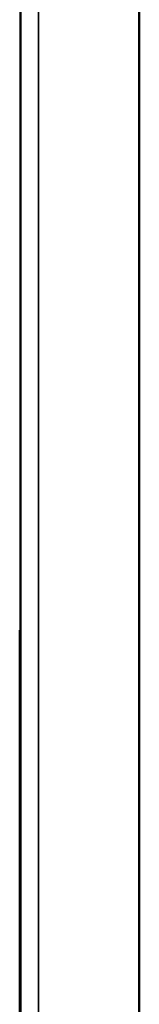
# Model space of a CAD drawing. Header units: inches. Extents: x 0 to 136, y 2 to 86.
# Tile 26 of 37: x 64.271 to 65.026, y 53.59 to 59.801. Entities that reach past the tile are written whole.
import ezdxf

# ---------------------------------------------------------------- set-up
doc = ezdxf.new("R2010")
doc.units = ezdxf.units.IN
doc.header["$LTSCALE"] = 4
doc.header["$MEASUREMENT"] = 0
doc.layers.add('Visible (ANSI)', color=7, linetype='Continuous', lineweight=50)
doc.layers.add('Visible Narrow (ANSI)', color=7, linetype='Continuous', lineweight=35)

msp = doc.modelspace()

# ---------------------------------------------------------------- linework, layer by layer
at = {"layer": 'Visible (ANSI)'}
for p, q in [((64.2761, 29.1655), (64.2761, 68.3367)), ((65.0261, 29.1262), (65.0261, 68.376)), ((64.2711, 51.2276), (64.2711, 55.9505)), ((64.2761, 55.9505), (64.2711, 55.9505))]:
    msp.add_line(p, q, dxfattribs=at)
at = {"layer": 'Visible Narrow (ANSI)'}
msp.add_line((64.3895, 68.376), (64.3895, 29.1262), dxfattribs=at)

doc.saveas('drawing.dxf')
